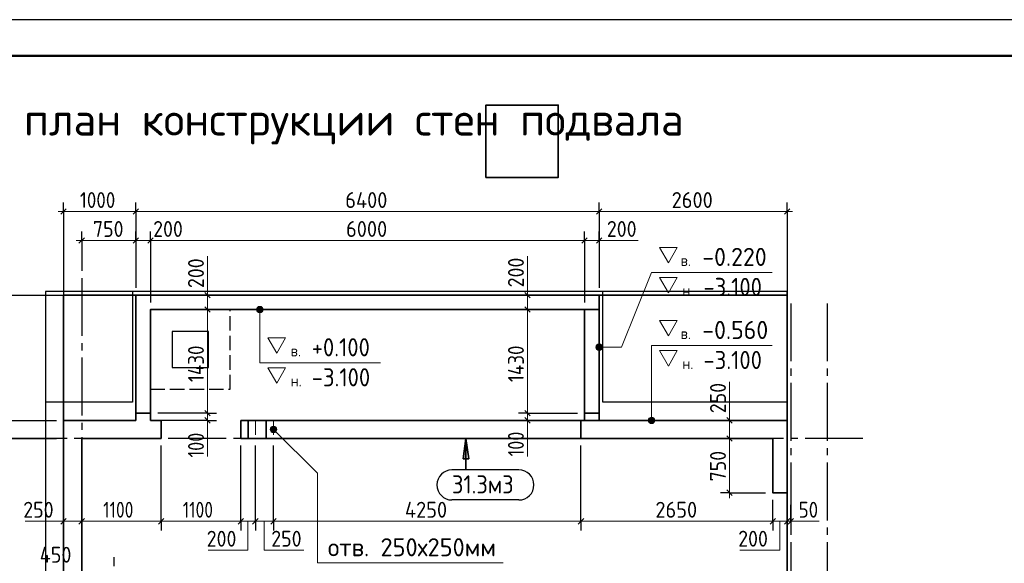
# Model space of a CAD drawing. Header units: millimetres. Extents: x 0 to 42000, y 0 to 29700.
# Tile 4 of 5: x 7393 to 21000, y 22186 to 29700. Entities that reach past the tile are written whole.
import ezdxf

# ---------------------------------------------------------------- set-up
doc = ezdxf.new("R2010")
doc.units = ezdxf.units.MM
doc.linetypes.add('______2', pattern=[270, 200, -70])
doc.linetypes.add('______5', pattern=[1100, 800, -100, 100, -100])
for name, color, linetype, lineweight in [('Standard', 7, 'Continuous', 25), ('ЖБ Лента фундамента под плитной частью', 7, 'Continuous', 35), ('ЖБ Плита Фундамента верхний уровень', 7, 'Continuous', 35), ('ЖБ Стена верхний уровень', 7, 'Continuous', 35), ('Общий01', 7, 'Continuous', 13), ('Примечания', 7, 'Continuous', 13), ('Размерная линия_ общее', 7, 'Continuous', 13), ('Текст_ общее', 7, 'Continuous', 25)]:
    doc.layers.add(name, color=color, linetype=linetype, lineweight=lineweight)
doc.layers.add('Оси', color=7, linetype='______5')
doc.layers.add('Размерная выноска', color=7, linetype='Continuous')
doc.styles.add('ISOCPEUR', font='txt')

msp = doc.modelspace()

# ---------------------------------------------------------------- hatches: boundary and pattern name
at = {"layer": 'Standard', "linetype": 'Continuous', "lineweight": 13, "transparency": 33554687}
for points in [[(10674, 25715), (10751, 25715), (10735, 25731)], [(10674, 25715), (10735, 25731), (10690, 25731)], [(10690, 25731), (10735, 25731), (10712, 25737)], [(10667, 25692), (10757, 25692), (10751, 25715)], [(10667, 25692), (10751, 25715), (10674, 25715)], [(10674, 25670), (10757, 25692), (10667, 25692)], [(10674, 25670), (10751, 25670), (10757, 25692)], [(10690, 25653), (10751, 25670), (10674, 25670)], [(10690, 25653), (10735, 25653), (10751, 25670)], [(10735, 25653), (10690, 25653), (10712, 25647)], [(15361, 25150), (15361, 25195), (15355, 25172)], [(15377, 25133), (15377, 25211), (15361, 25195)], [(15377, 25133), (15361, 25195), (15361, 25150)], [(15400, 25127), (15400, 25217), (15377, 25211)], [(15400, 25127), (15377, 25211), (15377, 25133)], [(15422, 25133), (15422, 25211), (15400, 25217)], [(15422, 25133), (15400, 25217), (15400, 25127)], [(15438, 25150), (15438, 25195), (15422, 25211)], [(15438, 25150), (15422, 25211), (15422, 25133)], [(15438, 25195), (15438, 25150), (15445, 25172)], [(16165, 24185), (16087, 24185), (16081, 24162)], [(16165, 24185), (16081, 24162), (16171, 24162)], [(16171, 24162), (16081, 24162), (16087, 24140)], [(16149, 24201), (16104, 24201), (16087, 24185)], [(16149, 24201), (16087, 24185), (16165, 24185)], [(16171, 24162), (16087, 24140), (16165, 24140)], [(16165, 24140), (16087, 24140), (16104, 24123)], [(16104, 24201), (16149, 24201), (16126, 24207)], [(16165, 24140), (16104, 24123), (16149, 24123)], [(16149, 24123), (16104, 24123), (16126, 24117)], [(10868, 24005), (10911, 24080), (10856, 24026)], [(10856, 24026), (10911, 24080), (10888, 24080)], [(10856, 24026), (10888, 24080), (10856, 24049)], [(10856, 24049), (10888, 24080), (10868, 24069)], [(10868, 24005), (10932, 24069), (10911, 24080)], [(10888, 23994), (10932, 24069), (10868, 24005)], [(10888, 23994), (10943, 24049), (10932, 24069)], [(10911, 23994), (10943, 24049), (10888, 23994)], [(10911, 23994), (10943, 24026), (10943, 24049)], [(10943, 24026), (10911, 23994), (10932, 24005)]]:
    msp.add_hatch(color=7, dxfattribs=at).paths.add_polyline_path(points)
at = {"layer": 'Standard', "linetype": 'Continuous', "lineweight": 35, "transparency": 33554687}
msp.add_hatch(color=7, dxfattribs=at).paths.add_polyline_path([(13560, 23632), (13560, 23912), (13520, 23632)])

# ---------------------------------------------------------------- linework, layer by layer
at = {"layer": 'Standard', "color": 7, "linetype": 'Continuous', "lineweight": 13, "transparency": 33554687}
for p, q in [((10712, 25737), (10712, 25737)), ((10667, 25692), (10667, 25692)), ((10712, 25647), (10712, 25647)), ((10757, 25692), (10757, 25692)), ((15400, 25217), (15400, 25217)), ((15355, 25172), (15355, 25172)), ((15400, 25127), (15400, 25127)), ((15445, 25172), (15445, 25172)), ((16081, 24162), (16081, 24162)), ((16126, 24207), (16126, 24207)), ((16126, 24117), (16126, 24117)), ((16171, 24162), (16171, 24162)), ((10868, 24069), (10868, 24069)), ((10868, 24005), (10868, 24005)), ((10932, 24069), (10932, 24069)), ((10932, 24005), (10932, 24005))]:
    msp.add_line(p, q, dxfattribs=at)
at = {"layer": 'Standard', "color": 7, "linetype": 'Continuous', "lineweight": 35, "transparency": 33554687}
for p, q in [((13560, 23912), (13520, 23632)), ((13560, 23481), (13560, 23912)), ((13560, 23912), (13560, 23912)), ((13560, 23912), (13560, 23912)), ((13560, 23912), (13560, 23912)), ((13600, 23632), (13560, 23912)), ((13520, 23632), (13600, 23632)), ((13560, 23632), (13560, 23612))]:
    msp.add_line(p, q, dxfattribs=at)
at = {"layer": 'Standard', "color": 7, "linetype": 'Continuous', "lineweight": 25, "transparency": 33554687}
for p, q in [((14292, 23477), (13367, 23477)), ((14292, 23061), (13367, 23061))]:
    msp.add_line(p, q, dxfattribs=at)
msp.add_lwpolyline([(0, 0), (42000, 0), (42000, 29700), (0, 29700), (0, 0)], close=True, dxfattribs=at)
at = {"layer": 'Standard', "color": 7, "linetype": 'Continuous', "lineweight": 13, "transparency": 33554687}
for points in [[(26538, 29700), (0, 29700), (0, 12761), (26538, 12761), (26538, 29700)], [(23000, 29200), (2000, 29200), (2000, 500), (23000, 500), (23000, 29200)], [(16236, 26553), (16481, 26553), (16359, 26338), (16236, 26553)], [(17793, 26205), (16126, 26205), (15710, 25172), (15400, 25172)], [(16236, 26138), (16481, 26138), (16359, 25923), (16236, 26138)], [(12379, 24956), (10712, 24956), (10712, 25692)], [(16236, 25543), (16481, 25543), (16359, 25328), (16236, 25543)], [(10822, 25304), (11068, 25304), (10945, 25089), (10822, 25304)], [(17793, 25195), (16126, 25195), (16126, 24162)], [(16236, 25128), (16481, 25128), (16359, 24913), (16236, 25128)], [(10822, 24889), (11068, 24889), (10945, 24674), (10822, 24889)], [(14074, 22192), (11507, 22192), (11507, 23430), (10900, 24037)]]:
    msp.add_lwpolyline(points, dxfattribs=at)
at = {"layer": 'Standard', "color": 7, "linetype": 'Continuous', "lineweight": 50, "transparency": 33554687}
msp.add_lwpolyline([(2000, 29200), (41500, 29200), (41500, 500), (2000, 500), (2000, 29200)], close=True, dxfattribs=at)
at = {"layer": 'Standard', "color": 254, "linetype": 'Continuous', "lineweight": 35, "true_color": 0xc4c4ff, "transparency": 33554687}
msp.add_lwpolyline([(13836, 27519), (14836, 27519), (14836, 28519), (13836, 28519), (13836, 27519)], dxfattribs=at)
at = {"layer": 'Standard', "color": 7, "linetype": 'Continuous', "lineweight": -3, "transparency": 33554687}
msp.add_lwpolyline([(7750, 9912), (18000, 9912), (18000, 25942), (7750, 25942), (7750, 9912)], dxfattribs=at)
at = {"layer": 'Standard', "color": 7, "linetype": 'Continuous', "lineweight": 35, "transparency": 33554687}
msp.add_lwpolyline([(8000, 10162), (18000, 10162), (18000, 25892), (8000, 25892), (8000, 10162)], dxfattribs=at)
at = {"layer": 'Standard', "color": 7, "linetype": 'Continuous', "lineweight": 13, "transparency": 33554687}
for centre in [(10712, 25692), (15400, 25172), (16126, 24162), (10900, 24037)]:
    msp.add_circle(centre, 45, dxfattribs=at)
at = {"layer": 'Standard', "color": 7, "linetype": 'Continuous', "lineweight": 25, "transparency": 33554687}
for centre, start, end in [((13367, 23269), 90, 270), ((14292, 23269), 270, 90)]:
    msp.add_arc(centre, 208, start, end, dxfattribs=at)
at = {"layer": 'ЖБ Лента фундамента под плитной частью', "color": 253, "linetype": '______2', "lineweight": -3, "true_color": 0xa0a0a0, "transparency": 33554687}
for p, q in [((9200, 25692), (9200, 24592)), ((10300, 25692), (9200, 25692)), ((10300, 24592), (10300, 25692)), ((10000, 25392), (9500, 25392)), ((9500, 25392), (9500, 24892)), ((10000, 24892), (10000, 25392)), ((9500, 24892), (10000, 24892)), ((9200, 24592), (10300, 24592))]:
    msp.add_line(p, q, dxfattribs=at)
at = {"layer": 'ЖБ Плита Фундамента верхний уровень', "color": 253, "linetype": 'Continuous', "lineweight": -3, "true_color": 0xa0a0a0, "transparency": 33554687}
for p, q in [((8950, 25942), (8950, 24412)), ((15450, 25942), (8950, 25942)), ((15450, 24412), (15450, 25942)), ((10000, 25392), (9500, 25392)), ((9500, 25392), (9500, 24892)), ((10000, 24892), (10000, 25392)), ((9500, 24892), (10000, 24892)), ((8950, 24412), (7750, 24412)), ((7750, 24412), (7750, 15512)), ((18000, 24412), (15450, 24412)), ((18000, 9912), (18000, 24412))]:
    msp.add_line(p, q, dxfattribs=at)
at = {"layer": 'ЖБ Стена верхний уровень', "color": 7, "linetype": 'Continuous', "lineweight": 35, "transparency": 33554687}
for p, q in [((9200, 25892), (9000, 25892)), ((9000, 25892), (9000, 24262)), ((15400, 25892), (9200, 25892)), ((15400, 25692), (15400, 25892)), ((9200, 25692), (15200, 25692)), ((9200, 24262), (9200, 25692)), ((15200, 25692), (15200, 24262)), ((15400, 24262), (15400, 25692)), ((9200, 24262), (9000, 24262)), ((9000, 24262), (9000, 24162)), ((9200, 24162), (9200, 24262)), ((15400, 24262), (15200, 24262)), ((15200, 24262), (15200, 24162)), ((15400, 24162), (15400, 24262)), ((9000, 24162), (8000, 24162)), ((8000, 24162), (8000, 23912)), ((9350, 24162), (9200, 24162)), ((9350, 24162), (9350, 23912)), ((10450, 23912), (10450, 24162)), ((10550, 24162), (10450, 24162)), ((10550, 24162), (10550, 23912)), ((10800, 24162), (10550, 24162)), ((10800, 23912), (10800, 24162)), ((15150, 24162), (10800, 24162)), ((15200, 24162), (15150, 24162)), ((18000, 24162), (15400, 24162)), ((18000, 23912), (18000, 24162)), ((8000, 23912), (8000, 21412)), ((8250, 21412), (8250, 23912)), ((8250, 23912), (9350, 23912)), ((10450, 23912), (10550, 23912)), ((10550, 23912), (10800, 23912)), ((10800, 23912), (15150, 23912)), ((15150, 23912), (17800, 23912)), ((17800, 23912), (17800, 23162)), ((18000, 23162), (18000, 23912)), ((17800, 23162), (18000, 23162))]:
    msp.add_line(p, q, dxfattribs=at)
at = {"layer": 'Общий01', "color": 7, "linetype": 'Continuous', "lineweight": 35, "transparency": 33554687}
msp.add_line((15200, 25692), (15400, 25692), dxfattribs=at)
at = {"layer": 'Общий01', "color": 7, "linetype": 'Continuous', "lineweight": 13, "transparency": 33554687}
for p, q in [((9200, 24262), (9000, 24262)), ((15400, 24262), (15200, 24262))]:
    msp.add_line(p, q, dxfattribs=at)
at = {"layer": 'Общий01', "color": 7, "linetype": 'Continuous', "lineweight": 35, "transparency": 33554687}
for points in [[(9000, 24262), (9000, 25892), (15400, 25892), (15400, 24262), (15200, 24262), (15200, 25692), (9200, 25692), (9200, 24262), (9000, 24262)], [(15150, 23912), (17800, 23912), (17800, 23162), (18000, 23162), (18000, 24162), (15150, 24162), (15150, 23912)]]:
    msp.add_lwpolyline(points, dxfattribs=at)
at = {"layer": 'Оси', "color": 8, "linetype": '______5', "lineweight": -3, "transparency": 33554687}
for p, q in [((8250, 26129), (8250, 8776)), ((18050, 25779), (18050, 8776)), ((18550, 25779), (18550, 8776)), ((19047, 23912), (6314, 23912))]:
    msp.add_line(p, q, dxfattribs=at)
at = {"layer": 'Примечания', "color": 7, "linetype": 'Continuous', "lineweight": 13, "transparency": 33554687}
for p, q in [((15400, 26647), (15940, 26647)), ((9989, 25892), (9989, 26432)), ((14411, 25892), (14411, 26432)), ((17203, 24162), (17203, 24692)), ((9989, 24162), (9989, 23662)), ((14411, 24162), (14411, 23662)), ((8000, 22766), (7470, 22766)), ((18050, 22766), (18440, 22766))]:
    msp.add_line(p, q, dxfattribs=at)
for points in [[(10546, 22766), (10546, 22366), (9996, 22366)], [(10771, 22766), (10771, 22366), (11321, 22366)], [(17896, 22766), (17896, 22366), (17346, 22366)]]:
    msp.add_lwpolyline(points, dxfattribs=at)
at = {"layer": 'Размерная выноска', "color": 7, "linetype": '______2', "lineweight": 13, "transparency": 33554687}
for p, q in [((10650, 24162), (10650, 23912)), ((10900, 24162), (10900, 23912))]:
    msp.add_line(p, q, dxfattribs=at)
at = {"layer": 'Размерная линия_ общее', "color": 7, "linetype": 'Continuous', "lineweight": 25, "transparency": 33554687}
for p, q in [((7962, 27010), (8037, 27085)), ((8962, 27010), (9037, 27085)), ((15362, 27010), (15437, 27085)), ((17962, 27010), (18037, 27085)), ((8212, 26610), (8287, 26685)), ((8962, 26610), (9037, 26685)), ((9162, 26610), (9237, 26685)), ((15162, 26610), (15237, 26685)), ((15362, 26610), (15437, 26685)), ((9951, 25930), (10026, 25855)), ((14373, 25930), (14448, 25855)), ((9951, 25730), (10026, 25655)), ((14373, 25730), (14448, 25655)), ((9951, 24300), (10026, 24225)), ((14373, 24300), (14448, 24225)), ((9951, 24200), (10026, 24125)), ((14373, 24200), (14448, 24125)), ((17240, 24125), (17165, 24200)), ((17240, 23875), (17165, 23950)), ((17240, 23125), (17165, 23200)), ((8037, 22804), (7962, 22729)), ((8287, 22804), (8212, 22729)), ((9387, 22804), (9312, 22729)), ((10487, 22804), (10412, 22729)), ((10687, 22804), (10612, 22729)), ((10937, 22804), (10862, 22729)), ((15187, 22804), (15112, 22729)), ((17837, 22804), (17762, 22729)), ((18037, 22804), (17962, 22729)), ((18087, 22804), (18012, 22729))]:
    msp.add_line(p, q, dxfattribs=at)
at = {"layer": 'Размерная линия_ общее', "color": 253, "linetype": 'Continuous', "lineweight": -3, "true_color": 0xa0a0a0, "transparency": 33554687}
for p, q in [((8000, 27047), (8000, 27172)), ((9000, 27047), (9000, 27172)), ((15400, 27047), (15400, 27172)), ((18000, 27047), (18000, 27172)), ((8000, 27047), (8000, 26922)), ((8000, 27047), (8000, 24262)), ((9000, 27047), (9000, 26922)), ((9000, 27047), (9000, 25992)), ((15400, 27047), (15400, 26922)), ((15400, 27047), (15400, 25992)), ((18000, 27047), (18000, 26922)), ((18000, 27047), (18000, 24512)), ((8250, 26647), (8250, 26772)), ((9000, 26647), (9000, 26772)), ((9200, 26647), (9200, 26772)), ((15200, 26647), (15200, 26772)), ((15400, 26647), (15400, 26772)), ((8250, 26647), (8250, 26522)), ((8250, 26647), (8250, 26229)), ((9000, 26647), (9000, 26522)), ((9000, 26647), (9000, 25992)), ((9200, 26647), (9200, 26522)), ((9200, 26647), (9200, 25792)), ((15200, 26647), (15200, 26522)), ((15200, 26647), (15200, 25792)), ((15400, 26647), (15400, 26522)), ((15400, 26647), (15400, 25992)), ((6808, 25892), (8900, 25892)), ((9989, 25892), (9864, 25892)), ((9989, 25892), (10114, 25892)), ((14411, 25892), (14286, 25892)), ((14411, 25892), (14536, 25892)), ((14411, 25892), (15300, 25892)), ((9989, 25692), (9864, 25692)), ((9989, 25692), (10114, 25692)), ((14411, 25692), (14286, 25692)), ((14411, 25692), (14536, 25692)), ((14411, 25692), (15100, 25692)), ((9989, 24262), (9864, 24262)), ((9989, 24262), (10114, 24262)), ((14411, 24262), (14286, 24262)), ((14411, 24262), (14536, 24262)), ((14411, 24262), (15100, 24262)), ((6808, 24162), (7900, 24162)), ((7208, 24162), (7900, 24162)), ((9989, 24162), (9864, 24162)), ((9989, 24162), (10114, 24162)), ((14411, 24162), (14286, 24162)), ((14411, 24162), (14536, 24162)), ((14411, 24162), (15100, 24162)), ((17203, 24162), (17078, 24162)), ((17203, 24162), (17328, 24162)), ((17203, 24162), (17203, 24162)), ((7208, 23912), (7900, 23912)), ((17203, 23912), (17078, 23912)), ((17203, 23912), (17328, 23912)), ((17203, 23912), (17700, 23912)), ((17203, 23162), (17078, 23162)), ((17203, 23162), (17328, 23162)), ((17203, 23162), (17700, 23162)), ((8000, 22766), (8000, 22891)), ((8250, 22766), (8250, 22891)), ((9350, 22766), (9350, 22891)), ((10450, 22766), (10450, 22891)), ((10650, 22766), (10650, 22891)), ((10900, 22766), (10900, 22891)), ((15150, 22766), (15150, 22891)), ((17800, 22766), (17800, 22891)), ((18000, 22766), (18000, 22891)), ((18050, 22766), (18050, 22891)), ((8000, 22766), (8000, 22641)), ((8250, 22766), (8250, 22641)), ((9350, 22766), (9350, 22641)), ((10450, 22766), (10450, 22641)), ((10650, 22766), (10650, 22641)), ((10900, 22766), (10900, 22641)), ((15150, 22766), (15150, 22641)), ((17800, 22766), (17800, 22641)), ((18000, 22766), (18000, 22641)), ((18050, 22766), (18050, 22641)), ((8250, 22144), (8250, 22269)), ((8700, 22144), (8700, 22269))]:
    msp.add_line(p, q, dxfattribs=at)
at = {"layer": 'Размерная линия_ общее', "color": 7, "linetype": 'Continuous', "lineweight": 13, "transparency": 33554687}
for p, q in [((8000, 27047), (7925, 27047)), ((8000, 27047), (9000, 27047)), ((9000, 27047), (15400, 27047)), ((15400, 27047), (18000, 27047)), ((18000, 27047), (18075, 27047)), ((8250, 26647), (8175, 26647)), ((8250, 26647), (9000, 26647)), ((9000, 26647), (9200, 26647)), ((9200, 26647), (15200, 26647)), ((15200, 26647), (15400, 26647)), ((15400, 26647), (15475, 26647)), ((9989, 25892), (9989, 25967)), ((14411, 25892), (14411, 25967)), ((14411, 25892), (14411, 25692)), ((9989, 25692), (9989, 24262)), ((14411, 25692), (14411, 24262)), ((9989, 24262), (9989, 24162)), ((14411, 24262), (14411, 24162)), ((17203, 24162), (17203, 24237)), ((9989, 24162), (9989, 24087)), ((14411, 24162), (14411, 24087)), ((17203, 23912), (17203, 24162)), ((17203, 23162), (17203, 23087)), ((8000, 22766), (7925, 22766)), ((8250, 22766), (8000, 22766)), ((9350, 22766), (8250, 22766)), ((10450, 22766), (9350, 22766)), ((10650, 22766), (10450, 22766)), ((10900, 22766), (10650, 22766)), ((15150, 22766), (10900, 22766)), ((18050, 22766), (18000, 22766)), ((18050, 22766), (18125, 22766))]:
    msp.add_line(p, q, dxfattribs=at)
at = {"layer": 'Размерная линия_ общее', "color": 253, "linetype": 'Continuous', "lineweight": -3, "true_color": 0xa0a0a0, "transparency": 33554687}
for points in [[(9989, 25892), (9972, 25892), (9972, 25892), (9972, 25892), (9972, 25892), (9100, 25892)], [(9989, 25692), (9972, 25692), (9972, 25692), (9972, 25692), (9972, 25692), (9300, 25692)], [(9989, 24262), (9972, 24262), (9972, 24262), (9300, 24262)], [(9989, 24162), (9972, 24162), (9972, 24162), (9300, 24162)], [(8250, 22766), (8250, 22783), (8250, 22783), (8250, 23812)], [(9350, 22766), (9350, 22783), (9350, 22783), (9350, 22783), (9350, 22783), (9350, 23812)], [(10450, 22766), (10450, 22783), (10450, 22783), (10450, 22783), (10450, 22783), (10450, 22783), (10450, 22783), (10450, 23812)], [(10650, 22766), (10650, 22783), (10650, 22783), (10650, 22783), (10650, 22783), (10650, 22783), (10650, 22783), (10650, 23812)], [(10900, 22766), (10900, 22783), (10900, 22783), (10900, 22783), (10900, 22783), (10900, 22783), (10900, 22783), (10900, 23812)], [(15150, 22766), (15150, 22783), (15150, 22783), (15150, 22783), (15150, 22783), (15150, 22783), (15150, 22783), (15150, 22783), (15150, 22783), (15150, 23812)], [(17800, 22766), (17800, 22767), (17800, 22767), (17800, 22783), (17800, 22783), (17800, 22783), (17800, 22783), (17800, 22783), (17800, 22783), (17800, 22783), (17800, 22783), (17800, 22783), (17800, 22783), (17800, 23062)], [(18000, 22766), (18000, 22776), (18000, 22776), (18000, 22777), (18000, 22777), (18000, 22783), (18000, 22783), (18000, 22783), (18000, 22783), (18000, 22783), (18000, 22783), (18000, 22783), (18000, 22783), (18000, 22783), (18000, 22783), (18000, 23062)], [(8000, 22766), (8000, 22783), (8000, 22783), (8000, 22906)], [(18050, 22766), (18050, 22779), (18050, 22779), (18050, 22780), (18050, 22780), (18050, 22783), (18050, 22783), (18050, 22783), (18050, 22783), (18050, 22783), (18050, 22783), (18050, 22783), (18050, 22783), (18050, 22783), (18050, 22783), (18050, 22994)]]:
    msp.add_lwpolyline(points, dxfattribs=at)
at = {"layer": 'Размерная линия_ общее', "color": 7, "linetype": 'Continuous', "lineweight": 13, "transparency": 33554687}
for points in [[(9989, 25892), (9989, 25890), (9989, 25890), (9989, 25692)], [(17203, 23162), (17203, 23247), (17203, 23247), (17203, 23912)], [(17800, 22766), (17337, 22766), (17337, 22766), (17252, 22766), (17252, 22766), (15150, 22766)], [(18000, 22766), (17966, 22766), (17966, 22766), (17800, 22766)]]:
    msp.add_lwpolyline(points, dxfattribs=at)

# ---------------------------------------------------------------- texts
at = {"layer": 'Standard', "color": 7, "linetype": 'Continuous', "lineweight": 13, "transparency": 33554687, "attachment_point": 7, "style": 'ISOCPEUR'}
for s, insert, char_height, width in [('\\W0.96; -0.220', (16673, 26296), 250, 1218.75), ('\\W0.95;     в.', (16073, 26296), 150, 671.43), ('\\W0.91; -3.100', (16698, 25881), 250, 1163.47), ('\\W0.95;     н.', (16098, 25881), 150, 671.43), ('\\W0.96; -0.560', (16673, 25286), 250, 1218.75), ('\\W0.95;     в.', (16073, 25286), 150, 671.43), ('\\W0.91; +0.100', (11284, 25047), 250, 1163.46), ('\\W0.95;     в.', (10684, 25047), 150, 671.43), ('\\W0.91; -3.100', (16698, 24871), 250, 1163.47), ('\\W0.95;     н.', (16098, 24871), 150, 671.43), ('\\W0.91; -3.100', (11284, 24632), 250, 1163.46), ('\\W0.95;     н.', (10684, 24632), 150, 671.43)]:
    msp.add_mtext(s, dxfattribs=dict(at, insert=insert, char_height=char_height, width=width))
at = {"layer": 'Standard', "color": 7, "linetype": 'Continuous', "lineweight": 25, "transparency": 33554687, "char_height": 250, "attachment_point": 7, "style": 'ISOCPEUR'}
for s, insert, width in [('\\W0.90;31.3м3', (13367, 23152), 1037.13), ('\\W0.98;отв. 250х250мм', (11652, 22283), 2545.86)]:
    msp.add_mtext(s, dxfattribs=dict(at, insert=insert, width=width))
at = {"layer": 'Размерная линия_ общее', "color": 7, "linetype": 'Continuous', "lineweight": 25, "transparency": 33554687, "char_height": 220, "attachment_point": 7, "style": 'ISOCPEUR'}
for s, insert, width in [('\\W0.87;1000', (8225, 27097), 666.91), ('\\W0.93;6400', (11892, 27097), 740.39), ('\\W0.93;2600', (16403, 27097), 718.09), ('\\W0.91;750', (8405, 26697), 561.99), ('\\W0.91;200', (9237, 26697), 562), ('\\W0.93;6000', (11903, 26697), 718.09), ('\\W0.91;200', (15507, 26697), 561.98), ('\\W0.91;250', (7442, 22816), 561.99), ('\\W0.80;1100', (8547, 22816), 615.71), ('\\W0.80;1100', (9647, 22816), 615.71), ('\\W0.93;4250', (12717, 22816), 740.39), ('\\W0.93;2650', (16178, 22816), 718.09), ('\\W0.87;50', (18157, 22816), 403.93), ('\\W0.91;200', (9977, 22415), 561.99), ('\\W0.91;250', (10869, 22416), 561.99), ('\\W0.91;200', (17322, 22416), 562), ('\\W0.92;450', (7670, 22194), 584.45)]:
    msp.add_mtext(s, dxfattribs=dict(at, insert=insert, width=width))
at = {"layer": 'Размерная линия_ общее', "color": 7, "linetype": 'Continuous', "lineweight": 25, "transparency": 33554687, "char_height": 220, "attachment_point": 7, "rotation": 90, "style": 'ISOCPEUR'}
for s, insert, width in [('\\W0.91;200', (9939, 25990), 561.99), ('\\W0.91;200', (14361, 26000), 561.98), ('\\W0.87;1430', (9939, 24691), 689.43), ('\\W0.87;1430', (14361, 24691), 689.43), ('\\W0.91;250', (17153, 24260), 562), ('\\W0.83;100', (9939, 23649), 508.57), ('\\W0.83;100', (14361, 23664), 508.58), ('\\W0.91;750', (17153, 23317), 561.99)]:
    msp.add_mtext(s, dxfattribs=dict(at, insert=insert, width=width))
at = {"layer": 'Текст_ общее', "color": 7, "linetype": 'Continuous', "lineweight": 50, "transparency": 33554687, "insert": (3514, 27975), "char_height": 450, "width": 13355.99, "attachment_point": 7, "style": 'ISOCPEUR'}
msp.add_mtext('\\W0.99;Опалубочный план конструкции стен подвала', dxfattribs=at)

doc.saveas('drawing.dxf')
